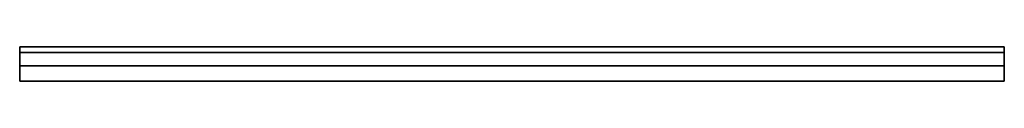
# Model space of a CAD drawing. Header units: millimetres. Extents: x 19 to 2519, y 52 to 139.
import ezdxf

# ---------------------------------------------------------------- set-up
doc = ezdxf.new("R2010")
doc.units = ezdxf.units.MM
doc.header["$LTSCALE"] = 10
for name, color, linetype in [('--Boden1_BESCH_sich_laufhor_hilf', 1, 'Continuous'), ('--Boden1_BESCH_sich_laufhor_hilf_wnz', 1, 'Continuous'), ('--Decke1_BESCH_sich_laufhor_hilf', 1, 'Continuous'), ('--Decke1_BESCH_sich_laufhor_hilf_wnz', 1, 'Continuous')]:
    doc.layers.add(name, color=color, linetype=linetype)

msp = doc.modelspace()

# ---------------------------------------------------------------- linework, layer by layer
at = {"layer": '--Boden1_BESCH_sich_laufhor_hilf_wnz'}
msp.add_polyline3d([(19, 90.5, 29), (19, 90.5, 29), (19, 90.5, 29), (19, 90.5, 29), (19, 90.5, 29), (19, 90.5, 29), (19, 139, 29), (19, 139, 62), (19, 90.5, 62), (19, 139, 62), (2519, 139, 62), (2519, 90.5, 62), (2519, 139, 62), (2519, 139, 29), (2519, 90.5, 29), (2519, 139, 29), (19, 139, 29), (19, 90.5, 29), (19, 90.5, 62), (2519, 90.5, 62), (2519, 90.5, 29), (19, 90.5, 29)], dxfattribs=at)
at = {"layer": '--Decke1_BESCH_sich_laufhor_hilf_wnz'}
msp.add_polyline3d([(19, 52, 2036.5), (19, 52, 2036.5), (19, 52, 2036.5), (19, 52, 2036.5), (19, 52, 2036.5), (19, 52, 2036.5), (19, 125, 2036.5), (19, 125, 2122.5), (19, 52, 2122.5), (19, 125, 2122.5), (2519, 125, 2122.5), (2519, 52, 2122.5), (2519, 125, 2122.5), (2519, 125, 2036.5), (2519, 52, 2036.5), (2519, 125, 2036.5), (19, 125, 2036.5), (19, 52, 2036.5), (19, 52, 2122.5), (2519, 52, 2122.5), (2519, 52, 2036.5), (19, 52, 2036.5)], dxfattribs=at)

# ---------------------------------------------------------------- meshes
at = {"layer": '--Boden1_BESCH_sich_laufhor_hilf'}
mesh = msp.add_polymesh((6, 3), dxfattribs=at)
for k, corner in enumerate([(2519, 90.5, 29), (2519, 139, 29), (2519, 139, 29), (19, 90.5, 29), (19, 139, 29), (19, 139, 29), (19, 90.5, 62), (19, 139, 62), (19, 139, 29), (2519, 90.5, 62), (2519, 139, 62), (2519, 139, 29), (2519, 90.5, 62), (2519, 90.5, 62), (2519, 90.5, 29), (19, 90.5, 62), (19, 90.5, 62), (19, 90.5, 29)]):
    mesh.set_mesh_vertex(divmod(k, 3), corner)
at = {"layer": '--Decke1_BESCH_sich_laufhor_hilf'}
mesh = msp.add_polymesh((6, 3), dxfattribs=at)
for k, corner in enumerate([(2519, 52, 2036.5), (2519, 125, 2036.5), (2519, 125, 2036.5), (19, 52, 2036.5), (19, 125, 2036.5), (19, 125, 2036.5), (19, 52, 2122.5), (19, 125, 2122.5), (19, 125, 2036.5), (2519, 52, 2122.5), (2519, 125, 2122.5), (2519, 125, 2036.5), (2519, 52, 2122.5), (2519, 52, 2122.5), (2519, 52, 2036.5), (19, 52, 2122.5), (19, 52, 2122.5), (19, 52, 2036.5)]):
    mesh.set_mesh_vertex(divmod(k, 3), corner)

doc.saveas('drawing.dxf')
